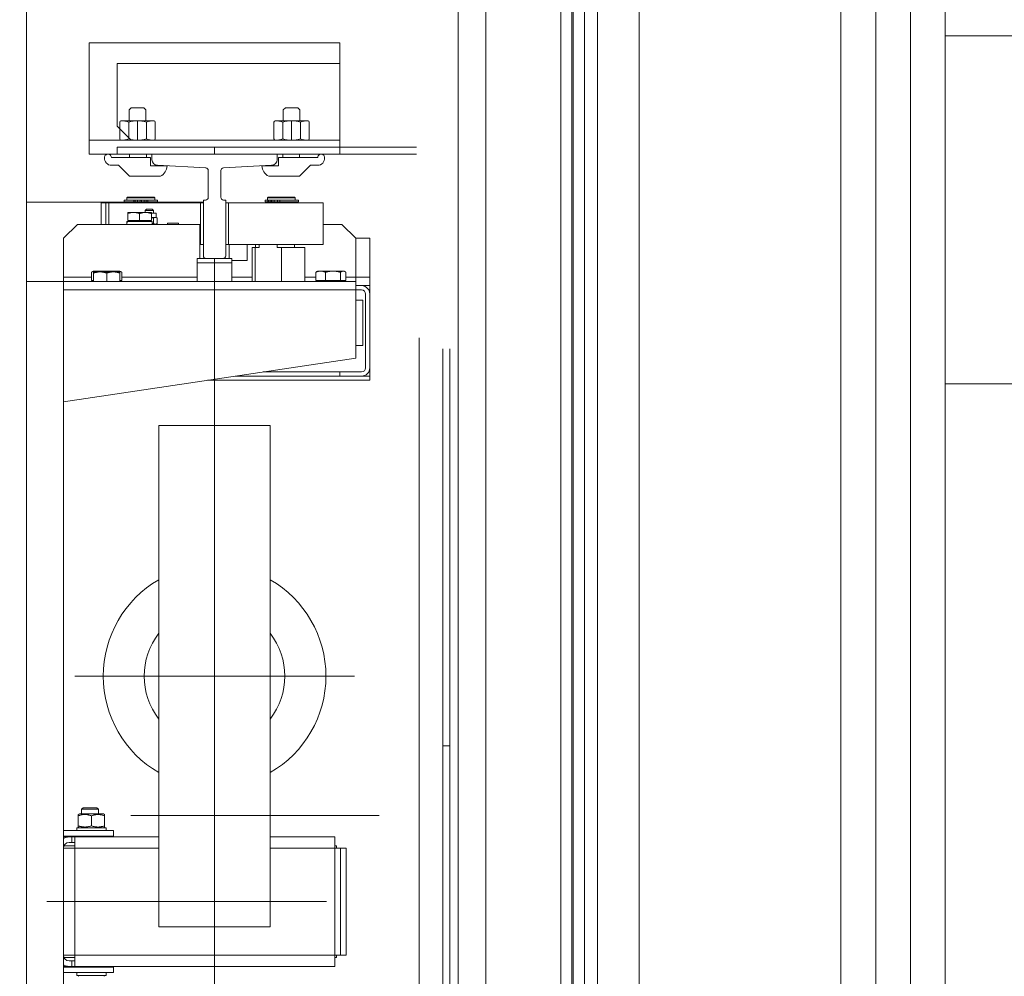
# Model space of a CAD drawing. Header units: centimetres. Extents: x -450 to 939, y -960 to 494.
# Tile 7 of 12: x 109 to 179, y -439 to -370. Entities that reach past the tile are written whole.
import ezdxf

# ---------------------------------------------------------------- set-up
doc = ezdxf.new("R2010")
doc.units = ezdxf.units.CM
doc.header["$MEASUREMENT"] = 0
doc.linetypes.add('Wipeout_Contour', pattern=[100, 0, -100])
for name, color, linetype in [('440-Stropy', 7, 'Continuous'), ('Nowe_299-Wymiary Opisy', 7, 'Continuous'), ('Nowe_Okna Archicada', 7, 'Continuous'), ('Nowe_ściana', 7, 'Continuous')]:
    doc.layers.add(name, color=color, linetype=linetype)
for name, color, linetype, lineweight in [('Nowe_220-A Ściany_Nr_pióra__120', 7, 'Continuous', 13), ('Nowe_299-Wymiary Opisy_Nr_pióra__6', 5, 'Continuous', 13), ('Nowe_Okna Archicada_Nr_pióra__2', 8, 'Continuous', 13), ('Nowe_winda_Nr_pióra__41', 7, 'Continuous', 15)]:
    doc.layers.add(name, color=color, linetype=linetype, lineweight=lineweight)
doc.layers.add('Nowe_299-Wymiary Opisy_Nr_pióra__45', color=7, linetype='Continuous', lineweight=15, true_color=0x40a5ff)
doc.layers.add('Nowe_299-Wymiary Opisy_Nr_pióra__85', color=7, linetype='Continuous', lineweight=13, true_color=0x80c2ff)
doc.styles.add('STYL_AUTOMATYCZNY_2', font='arial.ttf')
doc.dimstyles.new('STYL_AUTOMATYCZNY__2', dxfattribs={"dimtxt": 15, "dimasz": 11.875, "dimexe": 0.18, "dimexo": 0.0625, "dimgap": 0, "dimtad": 1, "dimdec": 0, "dimzin": 0, "dimdsep": 46, "dimtxsty": 'STYL_AUTOMATYCZNY_2', "dimblk": 'ARROWHEAD_6', "dimblk1": 'ARROWHEAD_6', "dimblk2": 'ARROWHEAD_6', "dimcen": 0.09, "dimse1": 1, "dimse2": 1, "dimclrd": 256, "dimclre": 256, "dimclrt": 5, "dimadec": 1, "dimazin": 0, "dimtfac": 1, "dimtdec": 4, "dimtmove": 0, "dimatfit": 3, "dimfxl": 1, "dimtolj": 1, "dimtzin": 0, "dimarcsym": 0})

# ---------------------------------------------------------------- blocks, each defined once
blk = doc.blocks.new('*D4')
at = {"layer": 'Nowe_299-Wymiary Opisy_Nr_pióra__45', "color": 161, "linetype": 'Continuous', "lineweight": 15, "true_color": 0x40a5ff}
for p, q in [((-86.426, -312.722), (-98.926, -300.222)), ((-98.926, -554.222), (-86.426, -566.722))]:
    blk.add_line(p, q, dxfattribs=at)
at = {"layer": 'Nowe_299-Wymiary Opisy_Nr_pióra__85', "color": 151, "linetype": 'Continuous', "lineweight": 13, "true_color": 0x80c2ff}
for p, q in [((-92.676, -306.472), (-92.676, -297.097)), ((-80.957, -306.472), (-104.394, -306.472)), ((-92.676, -560.472), (-92.676, -306.472)), ((-80.957, -560.472), (-104.394, -560.472)), ((-92.676, -569.847), (-92.676, -560.472))]:
    blk.add_line(p, q, dxfattribs=at)
at = {"layer": 'Nowe_299-Wymiary Opisy_Nr_pióra__6', "color": 5, "lineweight": 13, "insert": (-95.676, -450.633), "char_height": 15, "attachment_point": 7, "rotation": 90, "style": 'STYL_AUTOMATYCZNY_2'}
blk.add_mtext('\\A1;{\\pql;\\fArial|b0|i0|c238|p0;\\W1.000000;254}', dxfattribs=at)
blk = doc.blocks.new('ARROWHEAD_6')
at = {"color": 0, "linetype": 'Continuous', "lineweight": 0}
for p, q in [((-0.5, -0.5), (0.5, 0.5)), ((0, 0), (-1, 0))]:
    blk.add_line(p, q, dxfattribs=at)

msp = doc.modelspace()

# ---------------------------------------------------------------- wipeouts: each hides what was drawn before it
at = {"color": 254, "linetype": 'Wipeout_Contour', "lineweight": 0, "ltscale": 4562.873072}
msp.add_wipeout([(-449.858, 390.381), (-449.858, -250.472), (282.383, -250.472), (282.383, -960.472), (367.698, -960.472), (367.698, -351.719), (367.698, 390.381)], dxfattribs=at).dxf.layer = '440-Stropy'

# ---------------------------------------------------------------- next in the draw order: linework, layer by layer
at = {"layer": 'Nowe_winda_Nr_pióra__41', "color": 7, "linetype": 'Continuous', "lineweight": 15}
for p, q in [((140.142, -333.472), (140.142, -508.472)), ((147.513, -334.472), (147.513, -511.472)), ((148.313, -334.472), (148.313, -511.472)), ((148.413, -334.472), (148.413, -511.472)), ((149.213, -334.472), (149.213, -511.472)), ((109.142, -500.972), (109.142, -354.472)), ((113.642, -371.972), (131.642, -371.972)), ((113.642, -379.972), (113.642, -371.972)), ((131.642, -379.972), (131.642, -371.972)), ((131.642, -373.472), (115.642, -373.472)), ((115.642, -377.972), (115.642, -373.472)), ((116.507, -376.794), (116.657, -376.644)), ((116.507, -376.794), (116.507, -377.572)), ((116.657, -376.644), (117.557, -376.644)), ((117.557, -376.644), (117.707, -376.794)), ((117.707, -376.794), (117.707, -377.572)), ((127.727, -376.644), (127.577, -376.794)), ((127.577, -376.794), (127.577, -377.572)), ((128.627, -376.644), (127.727, -376.644)), ((128.777, -376.794), (128.627, -376.644)), ((128.777, -376.794), (128.777, -377.572)), ((115.837, -378.872), (115.837, -377.672)), ((118.277, -377.572), (115.937, -377.572)), ((116.472, -378.872), (116.472, -377.672)), ((117.107, -378.972), (117.107, -377.572)), ((117.742, -378.872), (117.742, -377.672)), ((118.377, -378.872), (118.377, -377.672)), ((126.907, -378.872), (126.907, -377.672)), ((127.007, -377.572), (129.347, -377.572)), ((127.542, -378.872), (127.542, -377.672)), ((128.177, -378.972), (128.177, -377.572)), ((128.812, -378.872), (128.812, -377.672)), ((129.447, -378.872), (129.447, -377.672)), ((116.642, -378.972), (115.642, -377.972)), ((131.642, -378.972), (113.642, -378.972)), ((118.277, -378.972), (115.937, -378.972)), ((127.007, -378.972), (129.347, -378.972)), ((115.642, -379.472), (137.142, -379.472)), ((115.642, -379.972), (115.642, -379.472)), ((122.642, -379.972), (122.642, -379.472)), ((113.642, -379.972), (131.642, -379.972)), ((115.232, -380.222), (118.042, -380.217)), ((115.642, -379.972), (137.142, -379.972)), ((116.542, -379.972), (116.542, -380.217)), ((117.742, -379.972), (117.742, -380.217)), ((118.042, -380.217), (118.042, -380.817)), ((127.142, -379.972), (118.142, -379.972)), ((118.142, -379.972), (118.142, -380.372)), ((127.142, -380.372), (127.142, -379.972)), ((130.052, -380.222), (127.242, -380.217)), ((127.242, -380.217), (127.242, -380.817)), ((127.542, -379.972), (127.542, -380.217)), ((128.742, -379.972), (128.742, -380.217)), ((115.742, -380.767), (115.232, -380.772)), ((115.742, -380.767), (116.542, -381.567)), ((118.042, -380.817), (119.242, -380.817)), ((122.003, -380.962), (118.542, -380.772)), ((122.192, -381.161), (122.192, -383.072)), ((123.092, -381.161), (123.092, -383.072)), ((126.742, -380.772), (123.281, -380.962)), ((127.242, -380.817), (126.042, -380.817)), ((129.542, -380.767), (128.742, -381.567)), ((129.542, -380.767), (130.052, -380.772)), ((118.752, -381.567), (116.542, -381.567)), ((126.532, -381.567), (128.742, -381.567)), ((116.833, -383.292), (116.147, -383.292)), ((116.147, -383.412), (116.147, -383.292)), ((116.392, -383.072), (116.342, -383.122)), ((116.342, -383.122), (118.342, -383.122)), ((116.342, -383.292), (116.342, -383.122)), ((118.292, -383.072), (116.392, -383.072)), ((116.833, -383.292), (116.945, -383.292)), ((116.833, -383.412), (116.833, -383.292)), ((117.107, -383.292), (116.945, -383.292)), ((116.945, -383.412), (116.945, -383.292)), ((117.292, -383.292), (117.107, -383.292)), ((117.107, -383.412), (117.107, -383.292)), ((117.292, -383.412), (117.292, -383.292)), ((117.392, -383.292), (117.292, -383.292)), ((117.577, -383.292), (117.392, -383.292)), ((117.392, -383.412), (117.392, -383.292)), ((117.577, -383.412), (117.577, -383.292)), ((117.739, -383.292), (117.577, -383.292)), ((117.739, -383.292), (117.852, -383.292)), ((117.739, -383.412), (117.739, -383.292)), ((118.537, -383.292), (117.852, -383.292)), ((117.852, -383.412), (117.852, -383.292)), ((118.292, -383.072), (118.342, -383.122)), ((118.342, -383.292), (118.342, -383.122)), ((118.537, -383.412), (118.537, -383.292)), ((121.842, -383.272), (121.992, -383.272)), ((121.842, -383.272), (121.842, -387.272)), ((123.442, -383.272), (123.292, -383.272)), ((123.442, -383.272), (123.442, -387.272)), ((126.282, -383.292), (126.282, -383.412)), ((126.282, -383.292), (126.467, -383.292)), ((126.492, -383.072), (126.442, -383.122)), ((126.442, -383.122), (128.442, -383.122)), ((126.442, -383.292), (126.442, -383.122)), ((126.467, -383.292), (126.467, -383.412)), ((126.467, -383.292), (126.532, -383.292)), ((128.392, -383.072), (126.492, -383.072)), ((126.532, -383.292), (126.677, -383.292)), ((126.532, -383.292), (126.532, -383.412)), ((126.762, -383.292), (126.677, -383.292)), ((126.677, -383.292), (126.677, -383.412)), ((126.762, -383.292), (126.928, -383.292)), ((126.762, -383.292), (126.762, -383.412)), ((126.928, -383.292), (127.154, -383.292)), ((126.928, -383.292), (126.928, -383.412)), ((127.328, -383.292), (127.154, -383.292)), ((127.154, -383.292), (127.154, -383.412)), ((127.328, -383.292), (128.672, -383.292)), ((127.328, -383.292), (127.328, -383.412)), ((128.392, -383.072), (128.442, -383.122)), ((128.442, -383.292), (128.442, -383.122)), ((128.672, -383.292), (128.672, -383.412)), ((109.142, -383.422), (109.142, -471.522)), ((121.842, -383.422), (109.142, -383.422)), ((114.5, -383.472), (121.642, -383.472)), ((114.5, -385.022), (114.5, -383.472)), ((114.842, -383.472), (115.042, -383.472)), ((114.842, -385.022), (114.842, -383.472)), ((115.042, -383.472), (115.042, -385.022)), ((116.833, -383.412), (116.147, -383.412)), ((118.342, -383.422), (116.342, -383.422)), ((116.342, -383.472), (116.342, -383.422)), ((116.392, -383.422), (116.392, -383.412)), ((116.833, -383.412), (116.945, -383.412)), ((117.107, -383.412), (116.945, -383.412)), ((117.292, -383.412), (117.107, -383.412)), ((117.577, -383.412), (117.392, -383.412)), ((117.739, -383.412), (117.577, -383.412)), ((117.748, -383.922), (117.648, -384.022)), ((117.648, -384.162), (117.648, -384.022)), ((117.648, -384.022), (118.248, -384.022)), ((117.739, -383.412), (117.852, -383.412)), ((118.148, -383.922), (117.748, -383.922)), ((118.537, -383.412), (117.852, -383.412)), ((118.148, -383.922), (118.248, -384.022)), ((118.248, -384.222), (118.248, -384.022)), ((118.292, -383.422), (118.292, -383.412)), ((118.342, -383.472), (118.342, -383.422)), ((121.642, -386.472), (121.642, -383.472)), ((121.642, -383.472), (121.842, -383.472)), ((121.842, -383.472), (121.842, -386.472)), ((123.442, -383.472), (123.642, -383.472)), ((123.442, -386.472), (123.442, -383.472)), ((123.642, -383.472), (130.442, -383.472)), ((123.642, -383.472), (123.642, -386.472)), ((126.282, -383.412), (126.467, -383.412)), ((128.442, -383.422), (126.442, -383.422)), ((126.442, -383.472), (126.442, -383.422)), ((126.467, -383.412), (126.532, -383.412)), ((126.492, -383.422), (126.492, -383.412)), ((126.532, -383.412), (126.677, -383.412)), ((126.762, -383.412), (126.677, -383.412)), ((126.762, -383.412), (126.928, -383.412)), ((126.928, -383.412), (127.154, -383.412)), ((127.328, -383.412), (127.154, -383.412)), ((127.328, -383.412), (128.672, -383.412)), ((128.392, -383.422), (128.392, -383.412)), ((128.442, -383.472), (128.442, -383.422)), ((130.442, -386.472), (130.442, -383.472)), ((116.345, -384.946), (116.345, -384.802)), ((116.349, -384.802), (116.345, -384.802)), ((116.361, -384.802), (116.349, -384.802)), ((118.155, -384.802), (116.361, -384.802)), ((116.4, -384.162), (116.825, -384.162)), ((116.4, -384.162), (116.4, -384.238)), ((116.4, -384.742), (116.4, -384.238)), ((116.4, -384.742), (117.25, -384.742)), ((116.48, -384.742), (116.48, -384.802)), ((116.825, -384.162), (117.675, -384.162)), ((117.25, -384.742), (117.25, -384.238)), ((117.25, -384.742), (118.1, -384.742)), ((117.675, -384.162), (118.1, -384.162)), ((118.02, -384.742), (118.02, -384.802)), ((118.1, -384.238), (118.1, -384.162)), ((118.448, -384.222), (118.1, -384.222)), ((118.1, -384.742), (118.1, -384.238)), ((118.389, -384.522), (118.1, -384.522)), ((118.155, -385.022), (118.155, -384.802)), ((118.253, -384.957), (118.253, -384.567)), ((118.448, -384.522), (118.389, -384.522)), ((118.448, -384.522), (118.448, -384.222)), ((118.448, -384.522), (118.515, -384.561)), ((118.525, -384.957), (118.525, -384.567)), ((112.792, -385.022), (111.792, -386.022)), ((121.592, -385.022), (112.792, -385.022)), ((118.389, -385.002), (118.155, -385.002)), ((118.248, -385.022), (118.248, -385.002)), ((118.448, -385.002), (118.389, -385.002)), ((118.448, -385.002), (118.515, -384.964)), ((119.252, -385.022), (119.252, -384.932)), ((120.042, -384.932), (119.252, -384.932)), ((120.042, -385.022), (120.042, -384.932)), ((121.592, -387.472), (121.592, -385.022)), ((131.792, -385.022), (130.442, -385.022)), ((132.792, -386.022), (131.792, -385.022)), ((111.792, -386.022), (111.792, -388.822)), ((132.792, -388.822), (132.792, -386.022)), ((133.792, -386.022), (132.792, -386.022)), ((133.792, -388.822), (133.792, -386.022)), ((121.642, -386.472), (121.592, -386.472)), ((121.842, -386.472), (121.642, -386.472)), ((123.642, -386.472), (123.442, -386.472)), ((130.442, -386.472), (123.642, -386.472)), ((123.692, -387.472), (123.692, -386.472)), ((124.992, -386.472), (124.992, -387.622)), ((125.351, -386.672), (125.351, -389.122)), ((125.351, -386.672), (125.549, -386.672)), ((125.549, -386.672), (125.549, -389.122)), ((125.549, -386.672), (125.839, -386.672)), ((125.593, -386.672), (125.593, -386.472)), ((125.839, -386.672), (125.839, -386.472)), ((127.151, -386.672), (127.151, -386.472)), ((127.151, -386.672), (127.44, -386.672)), ((127.44, -386.672), (127.44, -389.122)), ((127.44, -386.672), (129.133, -386.672)), ((128.393, -386.672), (128.393, -386.472)), ((129.133, -386.672), (129.133, -389.122)), ((121.392, -387.472), (123.892, -387.472)), ((121.392, -387.772), (121.392, -387.472)), ((122.042, -387.472), (123.242, -387.472)), ((122.642, -387.472), (122.642, -486.054)), ((123.892, -387.472), (123.892, -387.772)), ((124.992, -387.622), (123.892, -387.622)), ((123.892, -387.772), (121.392, -387.772)), ((121.392, -389.122), (121.392, -387.772)), ((123.892, -389.122), (123.892, -387.772)), ((111.792, -388.822), (111.792, -422.472)), ((113.795, -388.822), (111.792, -388.822)), ((113.795, -389.062), (113.795, -388.457)), ((113.942, -388.372), (113.808, -388.449)), ((113.942, -388.372), (114.059, -388.372)), ((113.942, -388.432), (114.417, -388.432)), ((113.942, -388.432), (113.942, -388.517)), ((113.942, -389.122), (113.942, -388.517)), ((114.059, -388.372), (114.872, -388.372)), ((114.417, -388.432), (115.367, -388.432)), ((114.872, -388.372), (115.704, -388.372)), ((114.892, -389.122), (114.892, -388.517)), ((115.367, -388.432), (115.842, -388.432)), ((115.704, -388.372), (115.842, -388.372)), ((115.842, -388.372), (115.976, -388.449)), ((115.842, -388.517), (115.842, -388.432)), ((115.842, -389.122), (115.842, -388.517)), ((115.989, -389.062), (115.989, -388.457)), ((121.392, -388.822), (115.989, -388.822)), ((125.351, -388.822), (123.892, -388.822)), ((129.91, -388.822), (129.133, -388.822)), ((129.91, -389.062), (129.91, -388.457)), ((130.042, -388.372), (129.979, -388.409)), ((130.042, -388.372), (130.26, -388.372)), ((130.26, -388.372), (131.151, -388.372)), ((130.61, -389.062), (130.61, -388.457)), ((131.151, -388.372), (131.883, -388.372)), ((131.691, -389.062), (131.691, -388.457)), ((131.883, -388.372), (131.942, -388.372)), ((131.942, -388.372), (132.006, -388.409)), ((132.074, -389.062), (132.074, -388.457)), ((132.792, -388.822), (132.074, -388.822)), ((132.792, -388.822), (133.792, -388.822)), ((132.792, -388.822), (132.792, -389.122)), ((133.792, -388.822), (133.792, -389.422)), ((132.792, -389.122), (109.142, -389.122)), ((111.792, -389.722), (132.792, -389.722)), ((113.795, -389.062), (113.942, -389.062)), ((115.842, -389.062), (115.989, -389.062)), ((129.91, -389.062), (130.61, -389.062)), ((130.132, -389.062), (130.132, -389.122)), ((130.61, -389.062), (131.691, -389.062)), ((131.691, -389.062), (132.074, -389.062)), ((131.852, -389.062), (131.852, -389.122)), ((132.792, -389.722), (132.792, -389.122)), ((133.192, -389.422), (132.792, -389.422)), ((132.792, -389.722), (132.792, -394.622)), ((132.792, -389.722), (133.192, -389.722)), ((133.792, -389.422), (133.192, -389.422)), ((133.792, -389.722), (133.712, -389.722)), ((133.792, -389.422), (133.792, -389.722)), ((133.792, -389.722), (133.792, -390.022)), ((133.492, -390.022), (133.492, -395.322)), ((133.792, -395.322), (133.792, -390.022)), ((132.792, -390.472), (133.292, -390.472)), ((133.292, -390.472), (133.292, -393.722)), ((137.342, -393.172), (137.342, -461.772)), ((133.292, -393.722), (132.792, -393.722)), ((139.042, -422.472), (139.042, -393.972)), ((139.542, -422.472), (139.542, -393.972)), ((132.792, -394.622), (111.792, -397.772)), ((133.792, -395.322), (133.792, -395.622)), ((131.638, -395.922), (124.125, -395.922)), ((126.125, -395.622), (131.638, -395.622)), ((131.638, -395.622), (131.638, -395.922)), ((133.192, -395.622), (131.638, -395.622)), ((131.638, -395.922), (133.192, -395.922)), ((133.792, -395.922), (133.192, -395.922)), ((133.712, -395.622), (133.792, -395.622)), ((133.792, -395.622), (133.792, -395.922)), ((133.792, -396.222), (133.792, -395.922)), ((133.792, -396.222), (122.125, -396.222)), ((118.642, -399.472), (126.642, -399.472)), ((118.642, -435.472), (118.642, -399.472)), ((126.642, -399.472), (126.642, -435.472)), ((112.592, -417.472), (132.692, -417.472)), ((112.592, -417.472), (132.692, -417.472)), ((112.592, -417.472), (132.692, -417.472)), ((112.592, -417.472), (132.692, -417.472)), ((111.792, -466.122), (111.792, -422.472)), ((139.042, -422.472), (139.042, -460.972)), ((139.042, -422.472), (139.542, -422.472)), ((139.542, -422.472), (139.542, -460.972)), ((113.199, -426.922), (113.092, -427.03)), ((113.092, -427.362), (113.092, -427.03)), ((114.292, -427.03), (113.092, -427.03)), ((113.199, -426.922), (114.185, -426.922)), ((114.185, -426.922), (114.292, -427.03)), ((114.292, -427.362), (114.292, -427.03)), ((112.932, -427.362), (112.842, -427.414)), ((112.842, -427.499), (112.842, -427.414)), ((112.842, -427.499), (112.842, -428.226)), ((114.652, -427.362), (112.932, -427.362)), ((113.792, -427.499), (113.792, -428.226)), ((114.652, -427.362), (114.742, -427.414)), ((114.742, -427.414), (114.742, -427.499)), ((114.742, -427.499), (114.742, -428.226)), ((116.615, -427.472), (134.459, -427.472)), ((111.792, -428.572), (115.392, -428.572)), ((112.737, -428.362), (114.847, -428.362)), ((112.737, -428.5), (112.737, -428.362)), ((112.842, -428.31), (112.842, -428.226)), ((112.932, -428.362), (112.842, -428.31)), ((114.652, -428.362), (114.742, -428.31)), ((114.742, -428.226), (114.742, -428.31)), ((114.847, -428.572), (114.847, -428.362)), ((115.392, -428.572), (115.392, -428.972)), ((115.392, -428.972), (111.792, -428.972)), ((112.192, -429.022), (111.792, -429.022)), ((112.192, -429.022), (112.392, -429.022)), ((112.392, -429.022), (112.392, -429.422)), ((112.392, -429.022), (112.593, -429.022)), ((112.593, -429.022), (118.642, -429.022)), ((112.593, -429.822), (112.593, -429.022)), ((113.139, -429.005), (113.125, -428.972)), ((113.139, -429.022), (113.139, -429.005)), ((114.245, -429.005), (113.139, -429.005)), ((114.245, -429.005), (114.259, -428.972)), ((114.245, -429.022), (114.245, -429.005)), ((126.642, -429.022), (131.293, -429.022)), ((131.293, -429.022), (131.293, -429.822)), ((111.792, -430.072), (111.793, -430.072)), ((111.793, -437.522), (111.793, -429.822)), ((111.793, -429.822), (112.593, -429.822)), ((111.821, -429.672), (112.593, -429.672)), ((112.392, -429.422), (112.192, -429.422)), ((112.593, -429.422), (112.392, -429.422)), ((112.593, -429.822), (112.593, -437.522)), ((118.642, -429.822), (112.593, -429.822)), ((131.293, -429.822), (126.642, -429.822)), ((131.293, -429.672), (131.393, -429.672)), ((131.293, -437.522), (131.293, -429.822)), ((131.293, -429.822), (131.693, -429.822)), ((131.393, -429.672), (131.393, -429.822)), ((131.693, -429.822), (131.693, -437.522)), ((132.093, -429.822), (131.693, -429.822)), ((132.093, -429.822), (132.093, -437.522)), ((111.792, -430.372), (111.793, -430.372)), ((111.792, -431.572), (111.793, -431.572)), ((110.59, -433.672), (130.69, -433.672)), ((126.642, -435.472), (118.642, -435.472)), ((111.792, -435.772), (111.793, -435.772)), ((111.792, -436.972), (111.793, -436.972)), ((111.793, -437.272), (111.792, -437.272)), ((111.793, -437.522), (112.593, -437.522)), ((112.593, -437.672), (111.821, -437.672)), ((112.593, -437.522), (131.293, -437.522)), ((112.593, -438.322), (112.593, -437.522)), ((131.293, -437.522), (131.693, -437.522)), ((131.293, -438.322), (131.293, -437.522)), ((131.393, -437.672), (131.293, -437.672)), ((131.393, -437.672), (131.393, -437.522)), ((132.093, -437.522), (131.693, -437.522)), ((112.192, -438.322), (111.792, -438.322)), ((111.792, -438.372), (115.392, -438.372)), ((112.192, -437.922), (112.392, -437.922)), ((112.392, -438.322), (112.192, -438.322)), ((112.392, -437.922), (112.392, -438.322)), ((112.392, -437.922), (112.593, -437.922)), ((112.593, -438.322), (112.392, -438.322)), ((131.293, -438.322), (112.593, -438.322)), ((113.139, -438.34), (113.125, -438.372)), ((113.139, -438.322), (113.139, -438.34)), ((113.139, -438.34), (114.245, -438.34)), ((114.245, -438.322), (114.245, -438.34)), ((114.245, -438.34), (114.259, -438.372)), ((115.392, -438.372), (115.392, -438.772)), ((115.392, -438.772), (111.792, -438.772)), ((112.737, -438.845), (112.737, -438.982)), ((112.74, -438.982), (112.737, -438.982)), ((112.75, -438.982), (112.74, -438.982)), ((114.847, -438.982), (112.75, -438.982)), ((112.932, -438.982), (112.842, -439.034)), ((114.652, -438.982), (114.742, -439.034)), ((114.847, -438.772), (114.847, -438.982))]:
    msp.add_line(p, q, dxfattribs=at)
for points in [[(142.142, -333.472), (-16.858, -333.472), (-16.858, -512.472), (142.142, -512.472)], [(142.142, -512.472), (142.142, -333.472), (150.142, -333.472), (150.142, -512.472)]]:
    msp.add_lwpolyline(points, close=True, dxfattribs=at)
for points in [[(116.346, -385.022), (116.346, -385.02), (116.346, -385.018), (116.346, -385.017), (116.346, -385.015), (116.346, -385.013), (116.346, -385.011), (116.346, -385.01), (116.346, -385.008), (116.346, -385.006), (116.346, -385.005), (116.346, -385.003), (116.346, -385.001), (116.346, -384.999), (116.346, -384.998), (116.346, -384.996), (116.346, -384.994), (116.346, -384.993), (116.345, -384.991), (116.345, -384.989), (116.345, -384.987), (116.345, -384.986), (116.345, -384.984), (116.345, -384.982), (116.345, -384.981), (116.345, -384.979), (116.345, -384.977), (116.345, -384.975), (116.345, -384.974), (116.345, -384.972), (116.345, -384.97), (116.345, -384.968), (116.345, -384.965), (116.345, -384.963), (116.345, -384.962), (116.345, -384.96), (116.345, -384.958), (116.345, -384.956), (116.345, -384.953), (116.345, -384.951), (116.345, -384.95), (116.345, -384.948), (116.345, -384.946), (116.345, -384.944), (116.345, -384.941), (116.345, -384.939), (116.345, -384.938), (116.345, -384.936), (116.345, -384.934), (116.345, -384.932), (116.345, -384.929), (116.345, -384.927), (116.345, -384.925), (116.345, -384.924), (116.345, -384.922), (116.345, -384.92), (116.345, -384.919), (116.345, -384.917), (116.345, -384.915), (116.345, -384.913), (116.345, -384.91), (116.345, -384.908), (116.345, -384.907), (116.345, -384.905), (116.345, -384.903), (116.345, -384.901), (116.346, -384.898), (116.346, -384.896), (116.346, -384.893), (116.346, -384.891), (116.346, -384.889), (116.346, -384.888), (116.346, -384.886), (116.346, -384.884), (116.346, -384.882), (116.346, -384.879), (116.346, -384.877), (116.346, -384.876), (116.346, -384.874), (116.346, -384.872), (116.346, -384.87), (116.346, -384.869), (116.346, -384.867), (116.346, -384.865), (116.346, -384.862), (116.346, -384.86), (116.347, -384.858), (116.347, -384.857), (116.347, -384.855), (116.347, -384.853), (116.347, -384.85), (116.347, -384.848), (116.347, -384.846), (116.347, -384.843), (116.347, -384.841), (116.347, -384.838), (116.347, -384.836), (116.347, -384.834), (116.348, -384.831), (116.348, -384.829), (116.348, -384.826), (116.348, -384.824), (116.348, -384.822), (116.348, -384.819), (116.348, -384.817), (116.348, -384.816), (116.348, -384.814), (116.348, -384.812), (116.348, -384.81), (116.349, -384.809), (116.349, -384.807), (116.349, -384.805), (116.349, -384.804), (116.349, -384.802)], [(116.346, -385.022), (116.346, -385.02), (116.346, -385.018), (116.346, -385.017), (116.346, -385.015), (116.346, -385.013), (116.346, -385.011), (116.347, -385.01), (116.347, -385.008), (116.347, -385.006), (116.347, -385.005), (116.347, -385.003), (116.347, -385.001), (116.347, -384.999), (116.347, -384.998), (116.347, -384.996), (116.347, -384.994), (116.347, -384.992), (116.347, -384.991), (116.347, -384.989), (116.347, -384.987), (116.347, -384.985), (116.348, -384.984), (116.348, -384.982), (116.348, -384.98), (116.348, -384.979), (116.348, -384.977), (116.348, -384.975), (116.348, -384.973), (116.348, -384.972), (116.348, -384.97), (116.348, -384.968), (116.348, -384.966), (116.348, -384.963), (116.349, -384.961), (116.349, -384.96), (116.349, -384.958), (116.349, -384.956), (116.349, -384.954), (116.349, -384.951), (116.349, -384.949), (116.349, -384.946), (116.349, -384.944), (116.35, -384.942), (116.35, -384.941), (116.35, -384.939), (116.35, -384.937), (116.35, -384.935), (116.35, -384.932), (116.35, -384.93), (116.35, -384.929), (116.351, -384.927), (116.351, -384.925), (116.351, -384.923), (116.351, -384.922), (116.351, -384.92), (116.351, -384.918), (116.351, -384.916), (116.351, -384.913), (116.352, -384.911), (116.352, -384.91), (116.352, -384.908), (116.352, -384.906), (116.352, -384.904), (116.352, -384.901), (116.352, -384.899), (116.353, -384.898), (116.353, -384.896), (116.353, -384.894), (116.353, -384.892), (116.353, -384.891), (116.353, -384.889), (116.353, -384.887), (116.354, -384.884), (116.354, -384.882), (116.354, -384.88), (116.354, -384.879), (116.354, -384.877), (116.354, -384.875), (116.354, -384.874), (116.355, -384.872), (116.355, -384.87), (116.355, -384.868), (116.355, -384.865), (116.355, -384.863), (116.356, -384.86), (116.356, -384.858), (116.356, -384.856), (116.356, -384.853), (116.356, -384.851), (116.357, -384.85), (116.357, -384.848), (116.357, -384.846), (116.357, -384.844), (116.357, -384.841), (116.358, -384.839), (116.358, -384.838), (116.358, -384.836), (116.358, -384.834), (116.358, -384.832), (116.359, -384.829), (116.359, -384.827), (116.359, -384.826), (116.359, -384.824), (116.359, -384.822), (116.36, -384.819), (116.36, -384.817), (116.36, -384.815), (116.36, -384.812), (116.36, -384.81), (116.361, -384.809), (116.361, -384.807), (116.361, -384.805), (116.361, -384.804), (116.361, -384.802)], [(116.4, -384.238), (116.419, -384.232), (116.439, -384.226), (116.458, -384.22), (116.477, -384.214), (116.495, -384.209), (116.514, -384.204), (116.532, -384.2), (116.55, -384.195), (116.568, -384.191), (116.585, -384.187), (116.603, -384.184), (116.62, -384.181), (116.638, -384.178), (116.655, -384.175), (116.672, -384.173), (116.689, -384.17), (116.706, -384.168), (116.723, -384.167), (116.74, -384.165), (116.757, -384.164), (116.774, -384.163), (116.791, -384.163), (116.808, -384.162), (116.825, -384.162)], [(116.825, -384.162), (116.842, -384.162), (116.859, -384.163), (116.876, -384.163), (116.893, -384.164), (116.91, -384.165), (116.927, -384.167), (116.944, -384.168), (116.961, -384.17), (116.978, -384.173), (116.995, -384.175), (117.012, -384.178), (117.03, -384.181), (117.047, -384.184), (117.065, -384.187), (117.082, -384.191), (117.1, -384.195), (117.118, -384.2), (117.136, -384.204), (117.155, -384.209), (117.173, -384.214), (117.192, -384.22), (117.211, -384.226), (117.23, -384.232), (117.25, -384.238)], [(117.25, -384.238), (117.269, -384.232), (117.289, -384.226), (117.308, -384.22), (117.327, -384.214), (117.345, -384.209), (117.364, -384.204), (117.382, -384.2), (117.4, -384.195), (117.418, -384.191), (117.435, -384.187), (117.453, -384.184), (117.47, -384.181), (117.488, -384.178), (117.505, -384.175), (117.522, -384.173), (117.539, -384.17), (117.556, -384.168), (117.573, -384.167), (117.59, -384.165), (117.607, -384.164), (117.624, -384.163), (117.641, -384.163), (117.658, -384.162), (117.675, -384.162)], [(117.675, -384.162), (117.692, -384.162), (117.709, -384.163), (117.726, -384.163), (117.743, -384.164), (117.76, -384.165), (117.777, -384.167), (117.794, -384.168), (117.811, -384.17), (117.828, -384.173), (117.845, -384.175), (117.862, -384.178), (117.88, -384.181), (117.897, -384.184), (117.915, -384.187), (117.932, -384.191), (117.95, -384.195), (117.968, -384.2), (117.986, -384.204), (118.005, -384.209), (118.023, -384.214), (118.042, -384.22), (118.061, -384.226), (118.08, -384.232), (118.1, -384.238)], [(118.1, -384.533), (118.106, -384.533), (118.112, -384.534), (118.118, -384.535), (118.124, -384.536), (118.13, -384.538), (118.137, -384.539), (118.143, -384.54), (118.149, -384.541), (118.155, -384.542), (118.161, -384.544), (118.168, -384.545), (118.174, -384.546), (118.18, -384.548), (118.187, -384.549), (118.193, -384.551), (118.2, -384.552), (118.206, -384.554), (118.213, -384.556), (118.219, -384.557), (118.226, -384.559), (118.233, -384.561), (118.24, -384.563), (118.246, -384.565), (118.253, -384.567)], [(118.253, -384.567), (118.259, -384.563), (118.266, -384.559), (118.272, -384.556), (118.278, -384.553), (118.284, -384.55), (118.289, -384.547), (118.295, -384.544), (118.301, -384.542), (118.307, -384.539), (118.312, -384.537), (118.318, -384.535), (118.324, -384.533), (118.329, -384.531), (118.335, -384.53), (118.34, -384.528), (118.346, -384.527), (118.351, -384.526), (118.357, -384.525), (118.362, -384.524), (118.367, -384.523), (118.373, -384.523), (118.378, -384.522), (118.384, -384.522), (118.389, -384.522)], [(118.389, -384.522), (118.395, -384.522), (118.4, -384.522), (118.405, -384.523), (118.411, -384.523), (118.416, -384.524), (118.422, -384.525), (118.427, -384.526), (118.433, -384.527), (118.438, -384.528), (118.444, -384.53), (118.449, -384.531), (118.455, -384.533), (118.46, -384.535), (118.466, -384.537), (118.471, -384.539), (118.477, -384.542), (118.483, -384.544), (118.489, -384.547), (118.495, -384.55), (118.501, -384.553), (118.507, -384.556), (118.513, -384.559), (118.519, -384.563), (118.525, -384.567)], [(118.253, -384.957), (118.249, -384.959), (118.245, -384.96), (118.24, -384.961), (118.236, -384.962), (118.232, -384.963), (118.228, -384.965), (118.224, -384.966), (118.219, -384.967), (118.215, -384.968), (118.211, -384.969), (118.207, -384.97), (118.203, -384.971), (118.199, -384.972), (118.195, -384.973), (118.191, -384.974), (118.187, -384.975), (118.183, -384.976), (118.179, -384.977), (118.175, -384.978), (118.171, -384.979), (118.167, -384.979), (118.163, -384.98), (118.159, -384.981), (118.155, -384.982)], [(118.389, -385.002), (118.384, -385.002), (118.378, -385.002), (118.373, -385.001), (118.367, -385.001), (118.362, -385), (118.357, -384.999), (118.351, -384.998), (118.346, -384.997), (118.34, -384.996), (118.335, -384.994), (118.329, -384.993), (118.324, -384.991), (118.318, -384.989), (118.312, -384.987), (118.307, -384.985), (118.301, -384.983), (118.295, -384.98), (118.289, -384.977), (118.284, -384.974), (118.278, -384.971), (118.272, -384.968), (118.266, -384.965), (118.259, -384.961), (118.253, -384.957)], [(118.525, -384.957), (118.519, -384.961), (118.513, -384.965), (118.507, -384.968), (118.501, -384.971), (118.495, -384.974), (118.489, -384.977), (118.483, -384.98), (118.477, -384.983), (118.471, -384.985), (118.466, -384.987), (118.46, -384.989), (118.455, -384.991), (118.449, -384.993), (118.444, -384.994), (118.438, -384.996), (118.433, -384.997), (118.427, -384.998), (118.422, -384.999), (118.416, -385), (118.411, -385.001), (118.405, -385.001), (118.4, -385.002), (118.395, -385.002), (118.389, -385.002)], [(113.795, -388.457), (113.807, -388.45), (113.819, -388.443), (113.831, -388.437), (113.843, -388.43), (113.855, -388.425), (113.866, -388.419), (113.877, -388.414), (113.888, -388.409), (113.899, -388.405), (113.91, -388.4), (113.921, -388.397), (113.932, -388.393), (113.943, -388.39), (113.954, -388.387), (113.964, -388.384), (113.975, -388.381), (113.986, -388.379), (113.996, -388.377), (114.007, -388.376), (114.017, -388.374), (114.028, -388.373), (114.038, -388.373), (114.049, -388.372), (114.059, -388.372)], [(113.942, -388.517), (113.964, -388.51), (113.985, -388.503), (114.007, -388.497), (114.028, -388.49), (114.049, -388.485), (114.069, -388.479), (114.089, -388.474), (114.109, -388.469), (114.129, -388.465), (114.149, -388.46), (114.169, -388.457), (114.188, -388.453), (114.208, -388.45), (114.227, -388.447), (114.246, -388.444), (114.265, -388.441), (114.284, -388.439), (114.303, -388.437), (114.322, -388.436), (114.341, -388.434), (114.36, -388.433), (114.379, -388.433), (114.398, -388.432), (114.417, -388.432)], [(114.059, -388.372), (114.068, -388.372), (114.077, -388.373), (114.086, -388.373), (114.095, -388.374), (114.104, -388.375), (114.113, -388.376), (114.122, -388.377), (114.131, -388.379), (114.14, -388.38), (114.149, -388.382), (114.158, -388.385), (114.167, -388.387), (114.176, -388.39), (114.185, -388.392), (114.194, -388.395), (114.203, -388.399), (114.212, -388.402), (114.222, -388.406), (114.231, -388.409), (114.24, -388.414), (114.25, -388.418), (114.26, -388.422), (114.269, -388.427), (114.279, -388.432)], [(114.415, -388.432), (114.436, -388.427), (114.456, -388.422), (114.476, -388.418), (114.496, -388.414), (114.515, -388.409), (114.535, -388.406), (114.554, -388.402), (114.573, -388.399), (114.592, -388.395), (114.611, -388.392), (114.63, -388.39), (114.649, -388.387), (114.668, -388.385), (114.686, -388.382), (114.705, -388.38), (114.724, -388.379), (114.742, -388.377), (114.761, -388.376), (114.779, -388.375), (114.798, -388.374), (114.816, -388.373), (114.835, -388.373), (114.853, -388.372), (114.872, -388.372)], [(114.417, -388.432), (114.436, -388.432), (114.455, -388.433), (114.474, -388.433), (114.493, -388.434), (114.512, -388.436), (114.531, -388.437), (114.55, -388.439), (114.569, -388.441), (114.588, -388.444), (114.607, -388.447), (114.627, -388.45), (114.646, -388.453), (114.665, -388.457), (114.685, -388.46), (114.705, -388.465), (114.725, -388.469), (114.745, -388.474), (114.765, -388.479), (114.786, -388.485), (114.806, -388.49), (114.827, -388.497), (114.849, -388.503), (114.87, -388.51), (114.892, -388.517)], [(114.872, -388.372), (114.89, -388.372), (114.909, -388.373), (114.927, -388.373), (114.946, -388.374), (114.964, -388.375), (114.983, -388.376), (115.001, -388.377), (115.02, -388.379), (115.038, -388.38), (115.057, -388.382), (115.076, -388.385), (115.094, -388.387), (115.113, -388.39), (115.132, -388.392), (115.151, -388.395), (115.17, -388.399), (115.189, -388.402), (115.209, -388.406), (115.228, -388.409), (115.248, -388.414), (115.268, -388.418), (115.288, -388.422), (115.308, -388.427), (115.328, -388.432)], [(114.892, -388.517), (114.914, -388.51), (114.935, -388.503), (114.957, -388.497), (114.978, -388.49), (114.999, -388.485), (115.019, -388.479), (115.039, -388.474), (115.059, -388.469), (115.079, -388.465), (115.099, -388.46), (115.119, -388.457), (115.138, -388.453), (115.158, -388.45), (115.177, -388.447), (115.196, -388.444), (115.215, -388.441), (115.234, -388.439), (115.253, -388.437), (115.272, -388.436), (115.291, -388.434), (115.31, -388.433), (115.329, -388.433), (115.348, -388.432), (115.367, -388.432)], [(115.367, -388.432), (115.386, -388.432), (115.405, -388.433), (115.424, -388.433), (115.443, -388.434), (115.462, -388.436), (115.481, -388.437), (115.5, -388.439), (115.519, -388.441), (115.538, -388.444), (115.557, -388.447), (115.577, -388.45), (115.596, -388.453), (115.615, -388.457), (115.635, -388.46), (115.655, -388.465), (115.675, -388.469), (115.695, -388.474), (115.715, -388.479), (115.736, -388.485), (115.756, -388.49), (115.777, -388.497), (115.799, -388.503), (115.82, -388.51), (115.842, -388.517)], [(115.468, -388.432), (115.478, -388.427), (115.489, -388.422), (115.499, -388.418), (115.509, -388.414), (115.52, -388.409), (115.53, -388.406), (115.54, -388.402), (115.55, -388.399), (115.56, -388.395), (115.569, -388.392), (115.579, -388.39), (115.589, -388.387), (115.599, -388.385), (115.608, -388.382), (115.618, -388.38), (115.628, -388.379), (115.637, -388.377), (115.647, -388.376), (115.656, -388.375), (115.666, -388.374), (115.676, -388.373), (115.685, -388.373), (115.695, -388.372), (115.704, -388.372)], [(115.704, -388.372), (115.716, -388.372), (115.727, -388.373), (115.739, -388.373), (115.75, -388.374), (115.761, -388.376), (115.773, -388.377), (115.784, -388.379), (115.795, -388.381), (115.807, -388.384), (115.818, -388.387), (115.83, -388.39), (115.841, -388.393), (115.853, -388.397), (115.865, -388.4), (115.877, -388.405), (115.889, -388.409), (115.901, -388.414), (115.913, -388.419), (115.925, -388.425), (115.937, -388.43), (115.95, -388.437), (115.963, -388.443), (115.976, -388.45), (115.989, -388.457)], [(115.989, -388.457), (115.988, -388.456), (115.987, -388.456), (115.986, -388.455), (115.984, -388.454), (115.983, -388.454), (115.982, -388.453), (115.981, -388.452), (115.98, -388.452), (115.979, -388.451), (115.978, -388.451), (115.977, -388.45), (115.976, -388.449)], [(129.91, -388.457), (129.927, -388.45), (129.942, -388.443), (129.958, -388.437), (129.974, -388.43), (129.989, -388.425), (130.004, -388.419), (130.019, -388.414), (130.034, -388.409), (130.048, -388.405), (130.063, -388.4), (130.077, -388.397), (130.092, -388.393), (130.106, -388.39), (130.12, -388.387), (130.134, -388.384), (130.148, -388.381), (130.162, -388.379), (130.176, -388.377), (130.19, -388.376), (130.204, -388.374), (130.218, -388.373), (130.232, -388.373), (130.246, -388.372), (130.26, -388.372)], [(129.979, -388.409), (129.976, -388.41), (129.973, -388.412), (129.97, -388.414), (129.968, -388.415), (129.965, -388.417), (129.962, -388.419), (129.959, -388.421), (129.957, -388.422), (129.954, -388.424), (129.951, -388.426), (129.948, -388.428), (129.945, -388.43), (129.943, -388.432), (129.94, -388.434), (129.937, -388.436), (129.934, -388.438), (129.931, -388.441), (129.928, -388.443), (129.925, -388.445), (129.922, -388.447), (129.919, -388.45), (129.916, -388.452), (129.913, -388.454), (129.91, -388.457)], [(130.26, -388.372), (130.274, -388.372), (130.288, -388.373), (130.302, -388.373), (130.316, -388.374), (130.33, -388.376), (130.344, -388.377), (130.358, -388.379), (130.372, -388.381), (130.386, -388.384), (130.4, -388.387), (130.414, -388.39), (130.429, -388.393), (130.443, -388.397), (130.457, -388.4), (130.472, -388.405), (130.487, -388.409), (130.501, -388.414), (130.516, -388.419), (130.532, -388.425), (130.547, -388.43), (130.562, -388.437), (130.578, -388.443), (130.594, -388.45), (130.61, -388.457)], [(130.61, -388.457), (130.635, -388.45), (130.659, -388.443), (130.684, -388.437), (130.707, -388.43), (130.731, -388.425), (130.754, -388.419), (130.778, -388.414), (130.8, -388.409), (130.823, -388.405), (130.846, -388.4), (130.868, -388.397), (130.89, -388.393), (130.912, -388.39), (130.934, -388.387), (130.956, -388.384), (130.978, -388.381), (130.999, -388.379), (131.021, -388.377), (131.043, -388.376), (131.064, -388.374), (131.086, -388.373), (131.107, -388.373), (131.129, -388.372), (131.151, -388.372)], [(131.151, -388.372), (131.172, -388.372), (131.194, -388.373), (131.216, -388.373), (131.237, -388.374), (131.259, -388.376), (131.28, -388.377), (131.302, -388.379), (131.324, -388.381), (131.345, -388.384), (131.367, -388.387), (131.389, -388.39), (131.411, -388.393), (131.433, -388.397), (131.456, -388.4), (131.478, -388.405), (131.501, -388.409), (131.524, -388.414), (131.547, -388.419), (131.57, -388.425), (131.594, -388.43), (131.618, -388.437), (131.642, -388.443), (131.667, -388.45), (131.691, -388.457)], [(131.691, -388.457), (131.7, -388.45), (131.709, -388.443), (131.717, -388.437), (131.726, -388.43), (131.734, -388.425), (131.743, -388.419), (131.751, -388.414), (131.759, -388.409), (131.767, -388.405), (131.775, -388.4), (131.783, -388.397), (131.79, -388.393), (131.798, -388.39), (131.806, -388.387), (131.814, -388.384), (131.821, -388.381), (131.829, -388.379), (131.837, -388.377), (131.844, -388.376), (131.852, -388.374), (131.86, -388.373), (131.867, -388.373), (131.875, -388.372), (131.883, -388.372)], [(131.883, -388.372), (131.89, -388.372), (131.898, -388.373), (131.905, -388.373), (131.913, -388.374), (131.921, -388.376), (131.928, -388.377), (131.936, -388.379), (131.944, -388.381), (131.951, -388.384), (131.959, -388.387), (131.967, -388.39), (131.975, -388.393), (131.982, -388.397), (131.99, -388.4), (131.998, -388.405), (132.006, -388.409), (132.014, -388.414), (132.023, -388.419), (132.031, -388.425), (132.039, -388.43), (132.048, -388.437), (132.056, -388.443), (132.065, -388.45), (132.074, -388.457)], [(113.792, -427.499), (113.747, -427.485), (113.704, -427.472), (113.662, -427.46), (113.621, -427.45), (113.581, -427.442), (113.542, -427.434), (113.503, -427.428), (113.465, -427.423), (113.428, -427.419), (113.391, -427.416), (113.354, -427.415), (113.317, -427.414), (113.28, -427.415), (113.243, -427.416), (113.206, -427.419), (113.169, -427.423), (113.131, -427.428), (113.093, -427.434), (113.053, -427.442), (113.013, -427.45), (112.972, -427.46), (112.93, -427.472), (112.887, -427.485), (112.842, -427.499)], [(114.742, -427.499), (114.697, -427.485), (114.654, -427.472), (114.612, -427.46), (114.571, -427.45), (114.531, -427.442), (114.492, -427.434), (114.453, -427.428), (114.415, -427.423), (114.378, -427.419), (114.341, -427.416), (114.304, -427.415), (114.267, -427.414), (114.23, -427.415), (114.193, -427.416), (114.156, -427.419), (114.119, -427.423), (114.081, -427.428), (114.043, -427.434), (114.003, -427.442), (113.963, -427.45), (113.922, -427.46), (113.88, -427.472), (113.837, -427.485), (113.792, -427.499)], [(112.737, -428.499), (112.737, -428.5), (112.737, -428.501), (112.737, -428.503), (112.737, -428.505), (112.737, -428.506), (112.737, -428.508), (112.737, -428.509), (112.737, -428.51), (112.737, -428.512), (112.737, -428.513), (112.737, -428.515), (112.737, -428.517), (112.737, -428.518), (112.737, -428.52), (112.737, -428.522), (112.737, -428.524), (112.737, -428.525), (112.737, -428.527), (112.737, -428.528), (112.737, -428.53), (112.737, -428.531), (112.737, -428.532), (112.737, -428.534), (112.737, -428.536), (112.737, -428.537), (112.737, -428.539), (112.737, -428.54), (112.737, -428.542), (112.737, -428.544), (112.737, -428.545), (112.737, -428.546), (112.737, -428.547), (112.737, -428.549), (112.738, -428.549), (112.738, -428.55), (112.738, -428.551), (112.738, -428.553), (112.738, -428.554), (112.738, -428.556), (112.738, -428.558), (112.738, -428.559), (112.738, -428.561), (112.738, -428.562), (112.738, -428.564), (112.738, -428.565), (112.738, -428.566), (112.738, -428.567), (112.738, -428.568), (112.738, -428.57), (112.738, -428.572)], [(112.842, -428.226), (112.887, -428.24), (112.93, -428.253), (112.972, -428.264), (113.013, -428.274), (113.053, -428.283), (113.093, -428.29), (113.131, -428.297), (113.169, -428.302), (113.206, -428.305), (113.243, -428.308), (113.28, -428.31), (113.317, -428.31), (113.354, -428.31), (113.391, -428.308), (113.428, -428.305), (113.465, -428.302), (113.503, -428.297), (113.542, -428.29), (113.581, -428.283), (113.621, -428.274), (113.662, -428.264), (113.704, -428.253), (113.747, -428.24), (113.792, -428.226)], [(113.792, -428.226), (113.837, -428.24), (113.88, -428.253), (113.922, -428.264), (113.963, -428.274), (114.003, -428.283), (114.043, -428.29), (114.081, -428.297), (114.119, -428.302), (114.156, -428.305), (114.193, -428.308), (114.23, -428.31), (114.267, -428.31), (114.304, -428.31), (114.341, -428.308), (114.378, -428.305), (114.415, -428.302), (114.453, -428.297), (114.492, -428.29), (114.531, -428.283), (114.571, -428.274), (114.612, -428.264), (114.654, -428.253), (114.697, -428.24), (114.742, -428.226)], [(112.738, -438.772), (112.738, -438.774), (112.738, -438.777), (112.738, -438.779), (112.738, -438.782), (112.738, -438.784), (112.738, -438.787), (112.738, -438.789), (112.738, -438.79), (112.738, -438.792), (112.738, -438.794), (112.737, -438.795), (112.737, -438.797), (112.737, -438.8), (112.737, -438.802), (112.737, -438.803), (112.737, -438.805), (112.737, -438.807), (112.737, -438.81), (112.737, -438.812), (112.737, -438.815), (112.737, -438.817), (112.737, -438.82), (112.737, -438.823), (112.737, -438.825), (112.737, -438.828), (112.737, -438.83), (112.737, -438.831), (112.737, -438.833), (112.737, -438.835), (112.737, -438.836), (112.737, -438.838), (112.737, -438.841), (112.737, -438.843), (112.737, -438.846), (112.737, -438.848), (112.737, -438.851), (112.737, -438.853), (112.737, -438.856), (112.737, -438.858), (112.737, -438.859), (112.737, -438.861), (112.737, -438.862), (112.737, -438.864), (112.737, -438.866), (112.737, -438.867), (112.737, -438.869), (112.737, -438.871), (112.737, -438.872), (112.737, -438.874), (112.737, -438.876), (112.737, -438.877), (112.737, -438.879), (112.737, -438.881), (112.737, -438.884), (112.737, -438.887), (112.737, -438.889), (112.737, -438.89), (112.737, -438.892), (112.737, -438.894), (112.738, -438.895), (112.738, -438.897), (112.738, -438.899), (112.738, -438.9), (112.738, -438.902), (112.738, -438.904), (112.738, -438.907), (112.738, -438.908), (112.738, -438.91), (112.738, -438.912), (112.738, -438.913), (112.738, -438.915), (112.738, -438.917), (112.738, -438.92), (112.738, -438.922), (112.738, -438.925), (112.738, -438.928), (112.738, -438.93), (112.738, -438.933), (112.738, -438.935), (112.738, -438.938), (112.739, -438.94), (112.739, -438.943), (112.739, -438.945), (112.739, -438.948), (112.739, -438.949), (112.739, -438.951), (112.739, -438.953), (112.739, -438.956), (112.739, -438.958), (112.739, -438.959), (112.739, -438.961), (112.739, -438.963), (112.739, -438.966), (112.739, -438.967), (112.74, -438.969), (112.74, -438.971), (112.74, -438.972), (112.74, -438.974), (112.74, -438.976), (112.74, -438.979), (112.74, -438.981), (112.74, -438.982)], [(112.738, -438.772), (112.738, -438.774), (112.738, -438.777), (112.738, -438.779), (112.738, -438.782), (112.738, -438.784), (112.738, -438.787), (112.738, -438.789), (112.738, -438.79), (112.738, -438.792), (112.739, -438.794), (112.739, -438.795), (112.739, -438.797), (112.739, -438.799), (112.739, -438.8), (112.739, -438.802), (112.739, -438.804), (112.739, -438.807), (112.739, -438.81), (112.739, -438.812), (112.739, -438.815), (112.739, -438.817), (112.739, -438.82), (112.739, -438.822), (112.74, -438.823), (112.74, -438.825), (112.74, -438.827), (112.74, -438.83), (112.74, -438.831), (112.74, -438.833), (112.74, -438.835), (112.74, -438.836), (112.74, -438.838), (112.74, -438.84), (112.74, -438.841), (112.74, -438.843), (112.74, -438.845), (112.741, -438.846), (112.741, -438.848), (112.741, -438.85), (112.741, -438.853), (112.741, -438.855), (112.741, -438.856), (112.741, -438.858), (112.741, -438.859), (112.741, -438.861), (112.741, -438.863), (112.741, -438.866), (112.742, -438.868), (112.742, -438.871), (112.742, -438.873), (112.742, -438.874), (112.742, -438.876), (112.742, -438.877), (112.742, -438.879), (112.742, -438.881), (112.743, -438.884), (112.743, -438.886), (112.743, -438.889), (112.743, -438.891), (112.743, -438.892), (112.743, -438.894), (112.743, -438.896), (112.743, -438.897), (112.743, -438.899), (112.744, -438.9), (112.744, -438.902), (112.744, -438.904), (112.744, -438.907), (112.744, -438.909), (112.744, -438.91), (112.744, -438.912), (112.744, -438.914), (112.744, -438.915), (112.745, -438.917), (112.745, -438.92), (112.745, -438.922), (112.745, -438.925), (112.745, -438.927), (112.745, -438.928), (112.746, -438.93), (112.746, -438.932), (112.746, -438.935), (112.746, -438.938), (112.746, -438.94), (112.747, -438.943), (112.747, -438.945), (112.747, -438.948), (112.747, -438.95), (112.747, -438.951), (112.747, -438.953), (112.748, -438.956), (112.748, -438.958), (112.748, -438.959), (112.748, -438.961), (112.748, -438.963), (112.748, -438.966), (112.749, -438.968), (112.749, -438.971), (112.749, -438.972), (112.749, -438.974), (112.749, -438.976), (112.75, -438.979), (112.75, -438.981), (112.75, -438.982)]]:
    msp.add_lwpolyline(points, dxfattribs=at)
for centre, radius, start, end in [((115.937, -377.672), 0.1, 90, 180), ((115.837, -379.639), 2.067, 72.10345, 87.72532), ((117.107, -379.639), 2.067, 72.10345, 107.89655), ((118.377, -379.639), 2.067, 92.27468, 107.89655), ((118.277, -377.672), 0.1, 0, 90), ((127.007, -377.672), 0.1, 90, 180), ((126.907, -379.639), 2.067, 72.10345, 87.72532), ((128.177, -379.639), 2.067, 72.10345, 107.89655), ((129.447, -379.639), 2.067, 92.27468, 107.89655), ((129.347, -377.672), 0.1, 0, 90), ((115.937, -378.872), 0.1, 180, 270), ((115.937, -378.872), 0.1, 180, 270), ((115.837, -376.905), 2.067, 272.27468, 287.89655), ((117.107, -376.905), 2.067, 252.10345, 287.89655), ((118.377, -376.905), 2.067, 252.10345, 267.72532), ((118.277, -378.872), 0.1, 270, 0), ((127.007, -378.872), 0.1, 180, 270), ((126.907, -376.905), 2.067, 272.27468, 287.89655), ((128.177, -376.905), 2.067, 252.10345, 287.89655), ((129.447, -376.905), 2.067, 252.10345, 267.72532), ((129.347, -378.872), 0.1, 270, 0), ((129.347, -378.872), 0.1, 270, 0), ((114.982, -380.222), 0.25, 0, 184.75078), ((115.232, -380.272), 0.5, 176.64117, 270), ((118.542, -380.372), 0.4, 180, 270), ((126.742, -380.372), 0.4, 270, 0), ((130.302, -380.222), 0.25, 355.24922, 180), ((130.052, -380.272), 0.5, 270, 3.35883), ((118.299, -380.736), 0.946, 298.60086, 355.09422), ((121.992, -381.161), 0.2, 0, 86.86364), ((123.292, -381.161), 0.2, 93.13636, 180), ((126.985, -380.736), 0.946, 184.90578, 241.39914), ((121.992, -383.072), 0.2, 270, 0), ((123.292, -383.072), 0.2, 180, 270), ((122.042, -387.272), 0.2, 180, 270), ((123.242, -387.272), 0.2, 270, 0), ((133.192, -390.022), 0.6, 0, 90), ((133.192, -390.022), 0.3, 0, 90), ((133.192, -395.322), 0.3, 270, 0), ((133.192, -395.322), 0.6, 270, 0), ((122.642, -417.472), 8, 120, 240), ((122.642, -417.472), 8, 300, 60), ((122.642, -417.472), 5.05, 142.38024, 217.61976), ((122.642, -417.472), 5.05, 322.38024, 37.61976), ((112.192, -429.822), 0.8, 90, 120), ((112.192, -429.822), 0.4, 90, 180), ((112.192, -437.522), 0.4, 180, 270), ((112.192, -437.522), 0.8, 240, 270)]:
    msp.add_arc(centre, radius, start, end, dxfattribs=at)

# ---------------------------------------------------------------- next in the draw order: wipeouts: each hides what was drawn before it
at = {"color": 254, "linetype": 'Wipeout_Contour', "lineweight": 0, "ltscale": 1851.979878}
msp.add_wipeout([(175.142, -323.472), (153.142, -323.472), (153.142, -538.472), (175.142, -538.472)], dxfattribs=at).dxf.layer = 'Nowe_ściana'

# ---------------------------------------------------------------- next in the draw order: linework, layer by layer
at = {"layer": 'Nowe_Okna Archicada_Nr_pióra__2', "color": 8, "linetype": 'Continuous', "lineweight": 13}
for p, q in [((153.142, -538.472), (153.142, -323.472)), ((175.142, -538.472), (175.142, -323.472))]:
    msp.add_line(p, q, dxfattribs=at)

# ---------------------------------------------------------------- next in the draw order: wipeouts: each hides what was drawn before it
at = {"color": 254, "linetype": 'Wipeout_Contour', "lineweight": 0, "ltscale": 3724.929131}
msp.add_wipeout([(167.642, -330.972), (167.642, -530.972), (172.642, -530.972), (172.642, -533.472), (175.142, -533.472), (175.142, -328.472), (172.642, -328.472), (172.642, -330.972)], dxfattribs=at).dxf.layer = 'Nowe_Okna Archicada'

# ---------------------------------------------------------------- next in the draw order: linework, layer by layer
at = {"layer": 'Nowe_220-A Ściany_Nr_pióra__120', "color": 7, "linetype": 'Continuous', "lineweight": 13}
for p, q in [((175.142, -371.472), (240.383, -371.472)), ((175.142, -396.472), (175.142, -371.472)), ((240.383, -396.472), (175.142, -396.472))]:
    msp.add_line(p, q, dxfattribs=at)
at = {"layer": 'Nowe_Okna Archicada_Nr_pióra__2', "color": 8, "linetype": 'Continuous', "lineweight": 13}
msp.add_line((175.142, -328.472), (175.142, -533.472), dxfattribs=at)

# ---------------------------------------------------------------- next in the draw order: wipeouts: each hides what was drawn before it
at = {"color": 254, "linetype": 'Wipeout_Contour', "lineweight": 0, "ltscale": 1859.599484}
msp.add_wipeout([(172.642, -330.972), (167.642, -330.972), (167.642, -530.972), (172.642, -530.972)], dxfattribs=at).dxf.layer = 'Nowe_Okna Archicada'

# ---------------------------------------------------------------- next in the draw order: linework, layer by layer
at = {"layer": 'Nowe_Okna Archicada_Nr_pióra__2', "color": 8, "linetype": 'Continuous', "lineweight": 13}
for p, q in [((167.642, -530.972), (167.642, -330.972)), ((167.642, -530.972), (167.642, -330.972)), ((170.142, -530.972), (170.142, -330.972)), ((172.642, -330.972), (172.642, -530.972))]:
    msp.add_line(p, q, dxfattribs=at)

# ---------------------------------------------------------------- next in the draw order: dimensions: what is measured, and where the dimension line sits
at = {"layer": 'Nowe_299-Wymiary Opisy', "color": 151, "linetype": 'Continuous', "lineweight": 13, "true_color": 0x80c2ff}
dim = msp.add_linear_dim(base=(-92.676, -306.472), p1=(175.142, -560.472), p2=(240.383, -306.472), angle=90, dimstyle='STYL_AUTOMATYCZNY__2', dxfattribs=at)
dim.commit()
dim.dimension.update_dxf_attribs({"geometry": '*D4', "text_midpoint": (-103.176, -433.51), "dimtype": 160, "text_rotation": 90})

doc.saveas('drawing.dxf')
